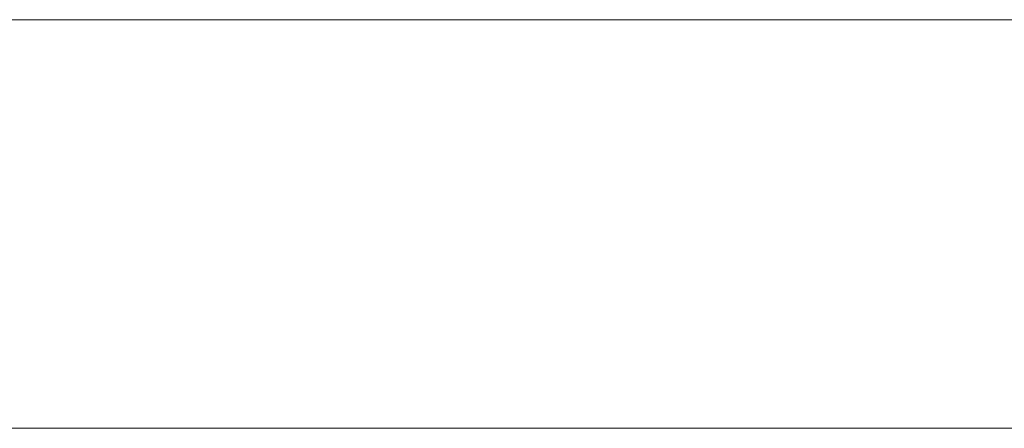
# Model space of a CAD drawing. Header units: millimetres. Extents: x -15489 to 15034, y -13406 to 13375.
# Tile 15 of 17: x -369 to 112, y -2390 to -2190. Entities that reach past the tile are written whole.
import ezdxf

# ---------------------------------------------------------------- set-up
doc = ezdxf.new("R2010")
doc.units = ezdxf.units.MM
doc.layers.add('A-WALL', color=113, linetype='Continuous', lineweight=9)

msp = doc.modelspace()

# ---------------------------------------------------------------- meshes
at = {"layer": 'A-WALL'}
mesh = msp.add_polyface(dxfattribs=at)
corners = [(-4087.87, -2190.12, 8000), (4312.13, -2190.12, 8000), (4312.13, -2190.12), (-4087.87, -2190.12)]
mesh.append_faces([[corners[k] for k in face] for face in [(0, 1, 2, 3)]])
mesh = msp.add_polyface(dxfattribs=at)
corners = [(-4087.87, -2390.12), (-4087.87, -2190.12), (4312.13, -2190.12), (4312.13, -2390.12)]
mesh.append_faces([[corners[k] for k in face] for face in [(0, 1, 2, 3)]])
mesh = msp.add_polyface(dxfattribs=at)
corners = [(4312.13, -2390.12, 8000), (4312.13, -2190.12, 8000), (-4087.87, -2190.12, 8000), (-4087.87, -2390.12, 8000)]
mesh.append_faces([[corners[k] for k in face] for face in [(0, 1, 2, 3)]])
mesh = msp.add_polyface(dxfattribs=at)
corners = [(4312.13, -2390.12), (4312.13, -2390.12, 8000), (-4087.87, -2390.12, 8000), (-4087.87, -2390.12)]
mesh.append_faces([[corners[k] for k in face] for face in [(0, 1, 2, 3)]])

doc.saveas('drawing.dxf')
